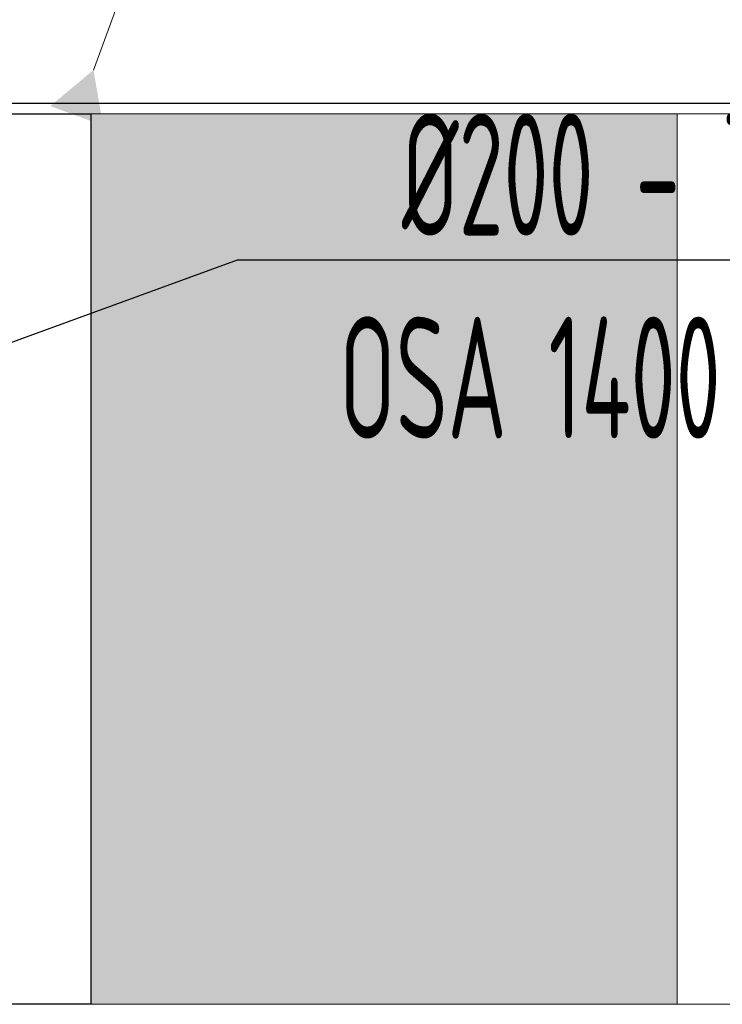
# Model space of a CAD drawing. Header units: millimetres. Extents: x 7400 to 85045, y 24168 to 123018.
# Tile 65 of 79: x 42253 to 42974, y 101122 to 102133. Entities that reach past the tile are written whole.
import ezdxf

# ---------------------------------------------------------------- set-up
doc = ezdxf.new("R2010")
doc.units = ezdxf.units.MM
doc.linetypes.add('phl_thick', pattern=[0])
for name, color, linetype, lineweight in [('UT_KOTY - DIMENZE', 7, 'Continuous', 5), ('VZT_21 ZAŘÍZENÍ - OBRYS', 1, 'Continuous', 30), ('VZT_23 ZAŘÍZENÍ - SERVISNÍ PROSTOR', 8, 'Continuous', 5), ('VZT_50 POPIS - OBECNE', 7, 'Continuous', 13), ('VZT_60_KOTY - DIMENZE', 7, 'Continuous', 5)]:
    doc.layers.add(name, color=color, linetype=linetype, lineweight=lineweight)
doc.styles.add('EVORA_125', font='isocp.shx', dxfattribs={"width": 0.6, "height": 125})

# ---------------------------------------------------------------- blocks, each defined once
blk = doc.blocks.new('_DatumFilled')
at = {"color": 0}
blk.add_solid([(0, 0.57735027), (-1, 0), (0, -0.57735027)], dxfattribs=at)

msp = doc.modelspace()

# ---------------------------------------------------------------- hatches: boundary and pattern name
at = {"layer": 'VZT_23 ZAŘÍZENÍ - SERVISNÍ PROSTOR'}
h = msp.add_hatch(color=256, dxfattribs=at)
h.dxf.hatch_style = 1
h.paths.add_polyline_path([(42325.96563096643, 102036.0978404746), (42325.96563096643, 101121.8978404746), (42927.72123017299, 101121.8978404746), (42927.72123017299, 102036.0978404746)])
h = msp.add_hatch(color=256, dxfattribs=at)
h.dxf.hatch_style = 1
h.paths.add_polyline_path([(42325.96563096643, 101121.8978404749), (42325.96563096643, 102036.0978404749), (42927.72123017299, 102036.0978404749), (42927.72123017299, 101121.8978404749)])

# ---------------------------------------------------------------- linework, layer by layer
msp.add_line((41577.46563096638, 102046.9064241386), (44481.78686478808, 102046.9064241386))
at = {"layer": 'UT_KOTY - DIMENZE'}
for p, q in [((42375.92123017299, 102036.0978404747), (43268.55308336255, 102036.0978404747)), ((42375.96563096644, 101121.8978404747), (43268.55308336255, 101121.8978404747))]:
    msp.add_line(p, q, dxfattribs=at)
at = {"layer": 'VZT_21 ZAŘÍZENÍ - OBRYS'}
msp.add_lwpolyline([(42238.56563096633, 102036.0978404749), (42325.96563096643, 102036.0978404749), (42325.96563096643, 101121.8978404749), (42238.56563096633, 101121.8978404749)], dxfattribs=at)
at = {"layer": 'VZT_23 ZAŘÍZENÍ - SERVISNÍ PROSTOR'}
for points in [[(42325.92123017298, 102036.0978404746), (42927.72123017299, 102036.0978404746), (42927.72123017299, 101121.8978404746), (42325.96563096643, 101121.8978404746)], [(42325.92123017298, 101121.8978404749), (42927.72123017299, 101121.8978404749), (42927.72123017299, 102036.0978404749), (42325.96563096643, 102036.0978404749)]]:
    msp.add_lwpolyline(points, dxfattribs=at)
at = {"layer": 'VZT_50 POPIS - OBECNE'}
msp.add_lwpolyline([(42328.74795699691, 102080.9541883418), (42605.64004854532, 102836.7460705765)], dxfattribs=at)
at = {"layer": 'VZT_60_KOTY - DIMENZE', "linetype": 'ByBlock', "lineweight": -2}
msp.add_line((42476.6117313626, 101886.0978404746), (42526.6117313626, 101886.0978404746), dxfattribs=at)
for points in [[(42176.24571797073, 101776.5235189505), (42476.6117313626, 101886.0978404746)], [(42526.6117313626, 101886.0978404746), (43141.83000786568, 101886.0978404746)]]:
    msp.add_lwpolyline(points, dxfattribs=at)

# ---------------------------------------------------------------- block references
at = {"layer": 'VZT_50 POPIS - OBECNE', "linetype": 'phl_thick', "xscale": 50, "yscale": 50, "zscale": 50, "rotation": 249.8791746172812}
msp.add_blockref('_DatumFilled', (42311.54790670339, 102034.0057243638), dxfattribs=at)

# ---------------------------------------------------------------- texts
at = {"layer": 'VZT_60_KOTY - DIMENZE', "linetype": 'phl_thick', "insert": (43141.83000786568, 102036.0978404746), "char_height": 125, "attachment_point": 3, "style": 'EVORA_125'}
msp.add_mtext('%%C200 - TI30\\POSA 1400\\~mm', dxfattribs=at)

doc.saveas('drawing.dxf')
